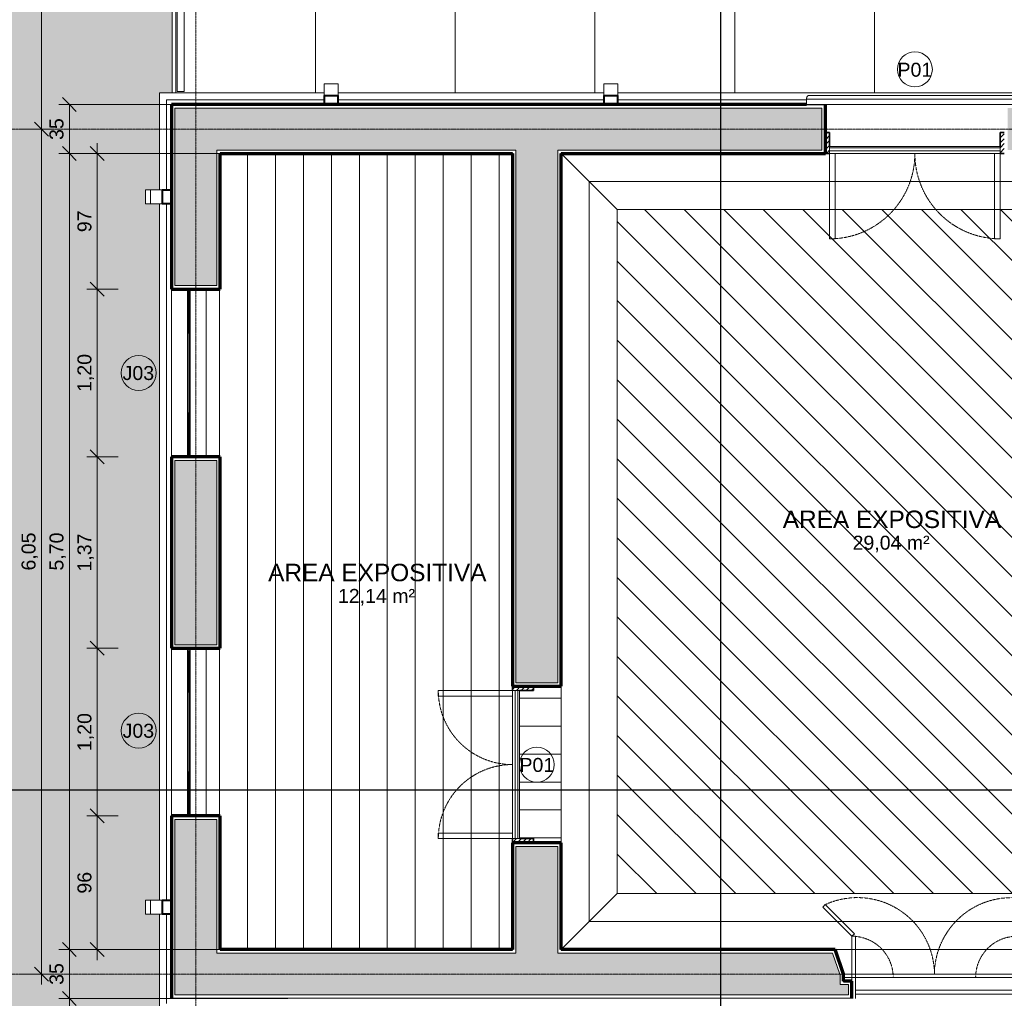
# Model space of a CAD drawing. Header units: millimetres. Extents: x -34717 to 7230, y -21919 to 4394.
# Tile 3 of 48: x -31157 to -24111, y -18347 to -11346. Entities that reach past the tile are written whole.
import ezdxf

# ---------------------------------------------------------------- set-up
doc = ezdxf.new("R2010")
doc.units = ezdxf.units.MM
doc.linetypes.add('_Tracejado pequeno', pattern=[2.25, 1.5, -0.75])
doc.linetypes.add('_Traço - ponto', pattern=[16, 12, -2, 0, -2])
for name, color, linetype, lineweight in [('A-ANNO-DIMS', 211, 'Continuous', 9), ('A-ANNO-DIMS-50', 211, 'Continuous', 9), ('A-AREA-IDEN', 2, 'Continuous', 9), ('A-DOOR', 31, 'Continuous', 18), ('A-DOOR-HDLN', 31, '_Tracejado pequeno', 18), ('A-DOOR-IDEN', 31, 'Continuous', 9), ('A-FLOR', 192, 'Continuous', 18), ('A-FLOR-HRAL', 11, 'Continuous', 18), ('A-FLOR-PATT', 8, 'Continuous', 18), ('A-GENM', 13, 'Continuous', 18), ('A-GLAZ', 151, 'Continuous', 18), ('A-GLAZ-HDLN', 1, '_Tracejado pequeno', 18), ('A-GLAZ-IDEN', 152, 'Continuous', 9), ('A-WALL', 113, 'Continuous', 18), ('A-WALL-PATT', 111, 'Continuous', 70), ('G-ANNO-SYMB', 111, 'Continuous', 9), ('S-GRID', 1, 'Continuous', 9)]:
    doc.layers.add(name, color=color, linetype=linetype, lineweight=lineweight)
doc.styles.add('Arial_2', font='arial.ttf', dxfattribs={"height": 125})
doc.styles.add('Arial_4', font='arial.ttf', dxfattribs={"height": 100})
doc.dimstyles.new('Diagonal_-_2_0mm_Arial', dxfattribs={"dimscale": 304.8, "dimtxt": 102.02594, "dimasz": 0.328084, "dimexe": 0.246063, "dimexo": 0.0625, "dimgap": 0.024606, "dimtad": 1, "dimlfac": 0.001, "dimrnd": 0.01, "dimzin": 0, "dimdsep": 46, "dimtxsty": 'Arial_4', "dimblk1": 'OBLIQUE', "dimblk2": 'OBLIQUE', "dimsah": 1, "dimcen": 0.09, "dimdle": 0.246063, "dimadec": 0, "dimazin": 0, "dimtfac": 1, "dimtdec": 4, "dimtix": 1, "dimtmove": 0, "dimatfit": 3, "dimfxl": 0.492126, "dimfxlon": 1, "dimtvp": 1, "dimtolj": 1, "dimtzin": 0, "dimarcsym": 2})
doc.dimstyles.new('Diagonal_-_2_0mm_Arial_1', dxfattribs={"dimscale": 304.8, "dimtxt": 102.02594, "dimasz": 0.328084, "dimexe": 0.246063, "dimexo": 0.0625, "dimgap": 0.024606, "dimtad": 1, "dimdec": 0, "dimlfac": 0.1, "dimdsep": 46, "dimtxsty": 'Arial_4', "dimblk1": 'OBLIQUE', "dimblk2": 'OBLIQUE', "dimsah": 1, "dimcen": 0.09, "dimdle": 0.246063, "dimadec": 0, "dimazin": 0, "dimtfac": 1, "dimtdec": 4, "dimtix": 1, "dimtmove": 0, "dimatfit": 3, "dimfxl": 0.492126, "dimfxlon": 1, "dimtvp": 1, "dimtolj": 1, "dimtzin": 0, "dimarcsym": 2})

# ---------------------------------------------------------------- blocks, each defined once
blk = doc.blocks.new('porta dupla - P01 - 1_28 x 2_60 m-4336729-PLANTA TÉRREO - LAYOUT')
at = {"layer": 'A-DOOR'}
h = blk.add_hatch(dxfattribs=at)
h.set_pattern_fill('FP_6', color=256, style=0, pattern_type=2)
h.set_pattern_definition([(225, (-24751.087, -12128.492), (17.67767, -17.67767), [])])
h.paths.add_polyline_path([(-610, 175), (-640, 175), (-640, 25), (-610, 25), (-610, 172.5)], flags=0)
h.paths.add_polyline_path([(640, 175), (610, 175), (610, 25), (640, 25.3), (640, 172.5)], flags=0)
for p, q in [((-570, 785), (-610, 785)), ((-610, 785), (-610, 175)), ((-570, 175), (-570, 785)), ((570, 175), (570, 785)), ((570, 785), (610, 785)), ((610, 785), (610, 175)), ((-610, 175), (-570, 175)), ((-610, 175), (610, 175)), ((-610, 175), (-610, 155)), ((-610, 155), (610, 155)), ((-610, 155), (-610, 135)), ((610, 175), (570, 175)), ((610, 175), (610, 155)), ((610, 135), (610, 155)), ((-610, 135), (-610, 125)), ((-610, 135), (610, 135)), ((610, 125), (-610, 125)), ((610, 135), (610, 125))]:
    blk.add_line(p, q, dxfattribs=at)
at = {"layer": 'A-DOOR', "lineweight": 35}
for p, q in [((-640, 175), (-610, 175)), ((610, 175), (640, 175)), ((-610, 125), (-610, 25)), ((610, 25), (610, 125)), ((-610, 25), (-640, 25)), ((640, 25), (610, 25))]:
    blk.add_line(p, q, dxfattribs=at)
at = {"layer": 'A-DOOR-HDLN'}
for centre, start, end in [((-610, 175), 360, 90), ((610, 175), 90, 180)]:
    blk.add_arc(centre, 610, start, end, dxfattribs=at)
blk = doc.blocks.new('porta dupla - P01 - 1_12 x 2_60 m-4336732-PLANTA TÉRREO - LAYOUT')
at = {"layer": 'A-DOOR'}
h = blk.add_hatch(dxfattribs=at)
h.set_pattern_fill('FP_11', color=256, style=0, pattern_type=2)
h.set_pattern_definition([(315, (16675.02, -27456.115), (17.67767, 17.67767), [])])
h.paths.add_polyline_path([(-560, 175), (-560, 25), (-530, 25), (-530, 175)], flags=0)
h.paths.add_polyline_path([(530, 155), (530, 25), (560, 25), (560, 175), (530, 175), (530, 172.5)], flags=0)
for p, q in [((-490, 705), (-530, 705)), ((-530, 705), (-530, 175)), ((-490, 175), (-490, 705)), ((490, 175), (490, 705)), ((490, 705), (530, 705)), ((530, 705), (530, 175)), ((-530, 175), (-490, 175)), ((-530, 175), (530, 175)), ((-530, 175), (-530, 155)), ((-530, 155), (530, 155)), ((-530, 155), (-530, 135)), ((530, 175), (490, 175)), ((530, 175), (530, 155)), ((530, 135), (530, 155)), ((-530, 135), (-530, 125)), ((-530, 135), (530, 135)), ((530, 125), (-530, 125)), ((530, 135), (530, 125))]:
    blk.add_line(p, q, dxfattribs=at)
at = {"layer": 'A-DOOR', "lineweight": 35}
for p, q in [((-560, 175), (-530, 175)), ((530, 175), (560, 175)), ((-530, 125), (-530, 25)), ((530, 25), (530, 125)), ((-530, 25), (-560, 25)), ((560, 25), (530, 25))]:
    blk.add_line(p, q, dxfattribs=at)
at = {"layer": 'A-DOOR-HDLN'}
for centre, start, end in [((-530, 175), 360, 90), ((530, 175), 90, 180)]:
    blk.add_arc(centre, 530, start, end, dxfattribs=at)
blk = doc.blocks.new('Window_CV - Window_CV - 1 divisão-4329172-PLANTA TÉRREO - LAYOUT')
at = {"layer": 'A-GLAZ'}
for p, q in [((-565, 145), (-565, 175)), ((-565, 145), (-565, 115)), ((565, 145), (-565, 145)), ((565, 175), (565, 145)), ((565, 115), (565, 145)), ((-565, 25), (-565, 115)), ((565, 115), (-565, 115)), ((565, 115), (565, 25)), ((-650, 25), (-590, 25)), ((-590, 25), (-590, 50)), ((-590, 50), (-590, 25)), ((-590, -269.6), (-590, 25)), ((-590, 25), (-565, 25)), ((-590, 25), (-565, 25)), ((-565, 25), (-565, -269.6)), ((565, 25), (-565, 25)), ((565, 25), (565, -270.4)), ((590, 25), (565, 25)), ((565, 25), (590, 25)), ((590, 50), (590, 25)), ((590, 25), (590, 50)), ((590, -270.4), (590, 25)), ((590, 25), (650, 25)), ((-798.6, -478.2), (-590, -269.6)), ((-590, -269.6), (-572.3, -287.3)), ((-565, -269.6), (-590, -269.6)), ((565, -270.4), (590, -270.4)), ((590, -270.4), (572.3, -288.1)), ((798.6, -479), (590, -270.4)), ((-572.3, -287.3), (-780.9, -495.9)), ((572.3, -288.1), (780.9, -496.7)), ((-780.9, -495.9), (-798.6, -478.2)), ((780.9, -496.7), (798.6, -479))]:
    blk.add_line(p, q, dxfattribs=at)
at = {"layer": 'A-GLAZ-HDLN'}
for centre, radius, start, end in [((-590, 25), 295, 274.86141, 360), ((590, 25), 295, 180, 265.13859), ((-550.7, 4.5), 550.8, 245.29544, 359.53459), ((551.4, 4.8), 551.5, 180.49633, 294.58987)]:
    blk.add_arc(centre, radius, start, end, dxfattribs=at)
blk = doc.blocks.new('Janelas_J2 e J4 - J03 - 1_2 x 1_45-4330368-PLANTA TÉRREO - LAYOUT')
at = {"layer": 'A-GLAZ', "lineweight": 25}
for p, q in [((-580, 10), (-600, 10)), ((-580, -10), (-580, 10)), ((-285, 4), (-580, 4)), ((-580, 4), (-580, -4)), ((-285, 10), (-305, 10)), ((-305, 10), (-305, -10)), ((-285, 4), (-285, 10)), ((10, 10), (-10, 10)), ((-10, 10), (-10, 4)), ((10, 4), (10, 10)), ((305, 10), (285, 10)), ((285, 10), (285, 4)), ((580, 4), (285, 4)), ((305, -10), (305, 10)), ((600, 10), (580, 10)), ((580, 10), (580, -10)), ((580, -4), (580, 4)), ((-600, -10), (-580, -10)), ((-580, -4), (-285, -4)), ((-305, -10), (-285, -10)), ((-285, -10), (-285, -4)), ((-10, -4), (-10, -10)), ((-10, -10), (10, -10)), ((10, -10), (10, -4)), ((285, -4), (580, -4)), ((285, -4), (285, -10)), ((285, -10), (305, -10)), ((580, -10), (600, -10))]:
    blk.add_line(p, q, dxfattribs=at)
at = {"layer": 'A-GLAZ'}
for p, q in [((-580, 10), (-305, 10)), ((-285, 10), (-10, 10)), ((-285, 4), (285, 4)), ((-285, -4), (-285, 4)), ((10, 10), (285, 10)), ((285, 4), (285, -4)), ((305, 10), (580, 10)), ((-305, -10), (-580, -10)), ((285, -4), (-285, -4)), ((-10, -10), (-285, -10)), ((285, -10), (10, -10)), ((580, -10), (305, -10))]:
    blk.add_line(p, q, dxfattribs=at)
blk = doc.blocks.new('Railing - Railing-3946303-PLANTA TÉRREO - LAYOUT')
at = {"layer": 'A-FLOR-HRAL'}
for p, q in [((-30030.8, -6218.5), (-30030.8, -11858.5)), ((-30030.8, -6218.5), (-29980.8, -6218.5)), ((-29980.8, -11858.5), (-29980.8, -6218.5)), ((-29980.8, -11858.5), (-30030.8, -11858.5))]:
    blk.add_line(p, q, dxfattribs=at)
blk = doc.blocks.new('ornamento esquadrias - ornamento esquadrias-4133635-PLANTA TÉRREO - LAYOUT')
at = {"layer": 'A-GENM'}
for p, q in [((3348.9, -6098.2), (3348.9, -4528.8)), ((3348.9, -4528.8), (3388.9, -4528.8)), ((3388.9, -4528.8), (3388.9, -6098.2)), ((3413.9, -6081.1), (3413.9, -4545.8)), ((3348.9, -6098.2), (3388.9, -6098.2))]:
    blk.add_line(p, q, dxfattribs=at)
for points, knots in [([(3388.9, -4528.8), (3391.1, -4528.8), (3394.4, -4529), (3398.5, -4529.7), (3401.4, -4530.4), (3404, -4531.3), (3406.4, -4532.4), (3408.1, -4533.5), (3409.3, -4534.5), (3410.6, -4535.8), (3411.6, -4537.2), (3412.4, -4538.6), (3412.8, -4539.5), (3413.3, -4540.8), (3413.6, -4542.4), (3413.9, -4544.5), (3413.9, -4546.2), (3413.8, -4547.4)], [0, 0, 0, 0, 0.142857, 0.214286, 0.285714, 0.357143, 0.428571, 0.5, 0.535714, 0.571429, 0.678571, 0.705357, 0.732143, 0.785714, 0.839286, 0.892857, 1, 1, 1, 1]), ([(3413.8, -6079.6), (3414, -6081.1), (3413.9, -6083.4), (3413.3, -6086.2), (3412.7, -6087.9), (3412, -6089.1), (3411.3, -6090.3), (3410.4, -6091.5), (3409.3, -6092.5), (3408.1, -6093.5), (3406.6, -6094.5), (3404.7, -6095.4), (3402.1, -6096.4), (3399.3, -6097.2), (3396.2, -6097.7), (3393, -6098.1), (3390.6, -6098.2), (3388.9, -6098.2)], [0, 0, 0, 0, 0.142857, 0.214286, 0.285714, 0.321429, 0.357143, 0.428571, 0.464286, 0.5, 0.571429, 0.625, 0.678571, 0.785714, 0.839286, 0.892857, 1, 1, 1, 1])]:
    blk.add_open_spline(points, degree=3, knots=knots, dxfattribs=at)
blk = doc.blocks.new('Generic Models 1 - Generic Models 24-4258923-PLANTA TÉRREO - LAYOUT')
at = {"layer": 'A-GENM'}
for p, q in [((-28977.3, -11888.5), (-28977.3, -11803.5)), ((-28877.3, -11803.5), (-28977.3, -11803.5)), ((-28877.3, -11803.5), (-28877.3, -11888.5)), ((-26977.3, -11888.5), (-26977.3, -11803.5)), ((-26877.3, -11803.5), (-26977.3, -11803.5)), ((-26877.3, -11803.5), (-26877.3, -11888.5)), ((-30256.1, -12663.4), (-30256.1, -12563.4)), ((-30256.1, -12563.4), (-30221.1, -12563.4)), ((-30221.1, -12563.4), (-30136.1, -12563.4)), ((-30221.1, -12563.4), (-30221.1, -12663.4)), ((-30221.1, -12663.4), (-30256.1, -12663.4)), ((-30136.1, -12663.4), (-30221.1, -12663.4)), ((-30256.1, -17745.6), (-30256.1, -17645.6)), ((-30256.1, -17645.6), (-30221.1, -17645.6)), ((-30221.1, -17645.6), (-30136.1, -17645.6)), ((-30221.1, -17645.6), (-30221.1, -17745.6)), ((-30221.1, -17745.6), (-30256.1, -17745.6)), ((-30136.1, -17745.6), (-30221.1, -17745.6))]:
    blk.add_line(p, q, dxfattribs=at)
at = {"layer": 'A-GENM', "lineweight": 35}
for p, q in [((-28877.3, -11888.5), (-28977.3, -11888.5)), ((-28977.3, -11888.5), (-28977.3, -11953.5)), ((-28975.3, -11951.5), (-28975.3, -11890.5)), ((-28975.3, -11890.5), (-28879.3, -11890.5)), ((-28879.3, -11890.5), (-28879.3, -11951.5)), ((-28877.3, -11953.5), (-28877.3, -11888.5)), ((-26877.3, -11888.5), (-26977.3, -11888.5)), ((-26977.3, -11888.5), (-26977.3, -11953.5)), ((-26975.3, -11951.5), (-26975.3, -11890.5)), ((-26975.3, -11890.5), (-26879.3, -11890.5)), ((-26879.3, -11890.5), (-26879.3, -11951.5)), ((-26877.3, -11953.5), (-26877.3, -11888.5)), ((-28977.3, -11953.5), (-28877.3, -11953.5)), ((-28879.3, -11951.5), (-28975.3, -11951.5)), ((-26977.3, -11953.5), (-26877.3, -11953.5)), ((-26879.3, -11951.5), (-26975.3, -11951.5)), ((-30071.1, -12563.4), (-30136.1, -12563.4)), ((-30136.1, -12563.4), (-30136.1, -12663.4)), ((-30134.1, -12565.4), (-30073.1, -12565.4)), ((-30134.1, -12661.4), (-30134.1, -12565.4)), ((-30073.1, -12565.4), (-30073.1, -12661.4)), ((-30071.1, -12663.4), (-30071.1, -12563.4)), ((-30136.1, -12663.4), (-30071.1, -12663.4)), ((-30073.1, -12661.4), (-30134.1, -12661.4)), ((-30071.1, -17645.6), (-30136.1, -17645.6)), ((-30136.1, -17645.6), (-30136.1, -17745.6)), ((-30134.1, -17647.6), (-30073.1, -17647.6)), ((-30134.1, -17743.6), (-30134.1, -17647.6)), ((-30073.1, -17647.6), (-30073.1, -17743.6)), ((-30071.1, -17745.6), (-30071.1, -17645.6)), ((-30136.1, -17745.6), (-30071.1, -17745.6)), ((-30073.1, -17743.6), (-30134.1, -17743.6))]:
    blk.add_line(p, q, dxfattribs=at)
blk = doc.blocks.new('Embasamento - Embasamento-4325691-PLANTA TÉRREO - LAYOUT')
at = {"layer": 'A-GENM'}
for p, q in [((-30156.1, -11868.5), (-28977.3, -11868.5)), ((-30156.1, -11868.5), (-30156.1, -12563.4)), ((-28877.3, -11868.5), (-26977.3, -11868.5)), ((-26877.3, -11868.5), (-22377.3, -11868.5)), ((-28977.3, -11918.5), (-30106.1, -11918.5)), ((-30106.1, -11918.5), (-30106.1, -12563.4)), ((-26977.3, -11918.5), (-28877.3, -11918.5)), ((-25525.8, -11918.5), (-26877.3, -11918.5)), ((-30156.1, -12663.4), (-30156.1, -17645.6)), ((-30106.1, -12663.4), (-30106.1, -17645.6)), ((-30156.1, -17745.6), (-30156.1, -18433.5)), ((-30106.1, -17745.6), (-30106.1, -18383.5))]:
    blk.add_line(p, q, dxfattribs=at)
blk = doc.blocks.new('DIMBLOCK1-PLANTA TÉRREO - LAYOUT')
at = {"layer": 'A-ANNO-DIMS-50', "lineweight": 18}
for p, q in [((-31001.3, -12128.5), (-31051.3, -12078.5)), ((-31001.3, -12128.5), (-30951.3, -12178.5)), ((-31001.3, -18173.5), (-31051.3, -18123.5)), ((-31001.3, -18173.5), (-30951.3, -18223.5))]:
    blk.add_line(p, q, dxfattribs=at)
at = {"layer": 'A-ANNO-DIMS-50'}
for p, q in [((-31151.3, -12128.5), (-30926.3, -12128.5)), ((-31001.3, -12128.5), (-31151.3, -12128.5)), ((-31001.3, -18248.5), (-31001.3, -12128.5)), ((-31151.3, -18173.5), (-30926.3, -18173.5)), ((-31001.3, -18173.5), (-31151.3, -18173.5))]:
    blk.add_line(p, q, dxfattribs=at)
at = {"layer": 'A-ANNO-DIMS-50', "color": 0, "insert": (-31143.4, -15286.7), "char_height": 100, "width": 325.653, "attachment_point": 1, "rotation": 90, "line_spacing_factor": 0.941778, "style": 'Arial_4'}
blk.add_mtext('6,05', dxfattribs=at)
blk = doc.blocks.new('_Oblique')
at = {"color": 0, "linetype": 'ByBlock', "lineweight": -2}
blk.add_line((-0.5, -0.5), (0.5, 0.5), dxfattribs=at)
blk = doc.blocks.new('DIMBLOCK2-PLANTA TÉRREO - LAYOUT')
at = {"layer": 'A-ANNO-DIMS-50'}
for p, q in [((-31151.3, -5908.5), (-30926.3, -5908.5)), ((-31001.3, -5908.5), (-31151.3, -5908.5)), ((-31001.3, -12128.5), (-31001.3, -5908.5)), ((-31151.3, -12128.5), (-30926.3, -12128.5)), ((-31001.3, -12128.5), (-31151.3, -12128.5))]:
    blk.add_line(p, q, dxfattribs=at)
at = {"layer": 'A-ANNO-DIMS-50', "lineweight": 18}
for p, q in [((-31001.3, -5908.5), (-31051.3, -5858.5)), ((-31001.3, -5908.5), (-30951.3, -5958.5)), ((-31001.3, -12128.5), (-31051.3, -12078.5)), ((-31001.3, -12128.5), (-30951.3, -12178.5))]:
    blk.add_line(p, q, dxfattribs=at)
at = {"layer": 'A-ANNO-DIMS-50', "color": 0, "insert": (-31143.4, -9154.2), "char_height": 100, "width": 325.653, "attachment_point": 1, "rotation": 90, "line_spacing_factor": 0.941778, "style": 'Arial_4'}
blk.add_mtext('6,22', dxfattribs=at)
blk = doc.blocks.new('DIMBLOCK6-PLANTA TÉRREO - LAYOUT')
at = {"layer": 'A-ANNO-DIMS-50', "lineweight": 18}
for p, q in [((-30801.3, -11953.5), (-30851.3, -11903.5)), ((-30801.3, -11953.5), (-30751.3, -12003.5)), ((-30801.3, -12303.5), (-30851.3, -12253.5)), ((-30801.3, -12303.5), (-30751.3, -12353.5))]:
    blk.add_line(p, q, dxfattribs=at)
at = {"layer": 'A-ANNO-DIMS-50'}
for p, q in [((-29529.7, -11953.5), (-30876.3, -11953.5)), ((-30801.3, -11953.5), (-30801.3, -12303.5)), ((-30801.3, -11953.5), (-29529.7, -11953.5)), ((-29529.7, -12303.5), (-30876.3, -12303.5)), ((-30801.3, -12303.5), (-29529.7, -12303.5))]:
    blk.add_line(p, q, dxfattribs=at)
at = {"layer": 'A-ANNO-DIMS-50', "color": 0, "insert": (-30943.4, -12206), "char_height": 100, "width": 186.088, "attachment_point": 1, "rotation": 90, "line_spacing_factor": 0.941778, "style": 'Arial_4'}
blk.add_mtext('35', dxfattribs=at)
blk = doc.blocks.new('DIMBLOCK7-PLANTA TÉRREO - LAYOUT')
at = {"layer": 'A-ANNO-DIMS-50', "lineweight": 18}
for p, q in [((-30801.3, -12303.5), (-30851.3, -12253.5)), ((-30801.3, -12303.5), (-30751.3, -12353.5)), ((-30801.3, -17998.5), (-30851.3, -17948.5)), ((-30801.3, -17998.5), (-30751.3, -18048.5))]:
    blk.add_line(p, q, dxfattribs=at)
at = {"layer": 'A-ANNO-DIMS-50'}
for p, q in [((-29529.7, -12303.5), (-30876.3, -12303.5)), ((-30801.3, -12303.5), (-30801.3, -17998.5)), ((-30801.3, -12303.5), (-29529.7, -12303.5)), ((-29238.7, -17998.5), (-30876.3, -17998.5)), ((-30801.3, -17998.5), (-29238.7, -17998.5))]:
    blk.add_line(p, q, dxfattribs=at)
at = {"layer": 'A-ANNO-DIMS-50', "color": 0, "insert": (-30943.4, -15286.7), "char_height": 100, "width": 325.653, "attachment_point": 1, "rotation": 90, "line_spacing_factor": 0.941778, "style": 'Arial_4'}
blk.add_mtext('5,70', dxfattribs=at)
blk = doc.blocks.new('DIMBLOCK8-PLANTA TÉRREO - LAYOUT')
at = {"layer": 'A-ANNO-DIMS-50', "lineweight": 18}
for p, q in [((-30801.3, -17998.5), (-30851.3, -17948.5)), ((-30801.3, -17998.5), (-30751.3, -18048.5)), ((-30801.3, -18348.5), (-30851.3, -18298.5)), ((-30801.3, -18348.5), (-30751.3, -18398.5))]:
    blk.add_line(p, q, dxfattribs=at)
at = {"layer": 'A-ANNO-DIMS-50'}
for p, q in [((-29238.7, -17998.5), (-30876.3, -17998.5)), ((-30801.3, -17998.5), (-30801.3, -18423.5)), ((-30801.3, -17998.5), (-29238.7, -17998.5)), ((-29238.7, -18348.5), (-30876.3, -18348.5)), ((-30801.3, -18348.5), (-29238.7, -18348.5))]:
    blk.add_line(p, q, dxfattribs=at)
at = {"layer": 'A-ANNO-DIMS-50', "color": 0, "insert": (-30943.4, -18251), "char_height": 100, "width": 186.088, "attachment_point": 1, "rotation": 90, "line_spacing_factor": 0.941778, "style": 'Arial_4'}
blk.add_mtext('35', dxfattribs=at)
blk = doc.blocks.new('TAG-Porta - Ref_ Porta-2416850-PLANTA TÉRREO - LAYOUT')
at = {"layer": 'A-DOOR-IDEN'}
blk.add_circle((0, 0), 2.5, dxfattribs=at)
blk = doc.blocks.new('TAG-Janela - Janela-240880-PLANTA TÉRREO - LAYOUT')
at = {"layer": 'A-GLAZ-IDEN'}
blk.add_circle((0, 0), 2.5, dxfattribs=at)
blk = doc.blocks.new('DIMBLOCK98-PLANTA TÉRREO - LAYOUT')
at = {"layer": 'A-ANNO-DIMS-50'}
for p, q in [((-30451.3, -17042.8), (-30676.3, -17042.8)), ((-30601.3, -18073.5), (-30601.3, -17042.8)), ((-30601.3, -17042.8), (-30451.3, -17042.8)), ((-30451.3, -17998.5), (-30676.3, -17998.5)), ((-30601.3, -17998.5), (-30451.3, -17998.5))]:
    blk.add_line(p, q, dxfattribs=at)
at = {"layer": 'A-ANNO-DIMS-50', "lineweight": 18}
for p, q in [((-30601.3, -17042.8), (-30651.3, -16992.8)), ((-30601.3, -17042.8), (-30551.3, -17092.8)), ((-30601.3, -17998.5), (-30651.3, -17948.5)), ((-30601.3, -17998.5), (-30551.3, -18048.5))]:
    blk.add_line(p, q, dxfattribs=at)
at = {"layer": 'A-ANNO-DIMS-50', "color": 0, "insert": (-30743.4, -17598.2), "char_height": 100, "width": 186.088, "attachment_point": 1, "rotation": 90, "line_spacing_factor": 0.941778, "style": 'Arial_4'}
blk.add_mtext('96', dxfattribs=at)
blk = doc.blocks.new('DIMBLOCK99-PLANTA TÉRREO - LAYOUT')
at = {"layer": 'A-ANNO-DIMS-50'}
for p, q in [((-30451.3, -15842.8), (-30676.3, -15842.8)), ((-30601.3, -17042.8), (-30601.3, -15842.8)), ((-30601.3, -15842.8), (-30451.3, -15842.8)), ((-30451.3, -17042.8), (-30676.3, -17042.8)), ((-30601.3, -17042.8), (-30451.3, -17042.8))]:
    blk.add_line(p, q, dxfattribs=at)
at = {"layer": 'A-ANNO-DIMS-50', "lineweight": 18}
for p, q in [((-30601.3, -15842.8), (-30651.3, -15792.8)), ((-30601.3, -15842.8), (-30551.3, -15892.8)), ((-30601.3, -17042.8), (-30651.3, -16992.8)), ((-30601.3, -17042.8), (-30551.3, -17092.8))]:
    blk.add_line(p, q, dxfattribs=at)
at = {"layer": 'A-ANNO-DIMS-50', "color": 0, "insert": (-30743.4, -16578.5), "char_height": 100, "width": 325.653, "attachment_point": 1, "rotation": 90, "line_spacing_factor": 0.941778, "style": 'Arial_4'}
blk.add_mtext('1,20', dxfattribs=at)
blk = doc.blocks.new('DIMBLOCK100-PLANTA TÉRREO - LAYOUT')
at = {"layer": 'A-ANNO-DIMS-50', "lineweight": 18}
for p, q in [((-30601.3, -14473.4), (-30651.3, -14423.4)), ((-30601.3, -14473.4), (-30551.3, -14523.4)), ((-30601.3, -15842.8), (-30651.3, -15792.8)), ((-30601.3, -15842.8), (-30551.3, -15892.8))]:
    blk.add_line(p, q, dxfattribs=at)
at = {"layer": 'A-ANNO-DIMS-50'}
for p, q in [((-30451.3, -14473.4), (-30676.3, -14473.4)), ((-30601.3, -15842.8), (-30601.3, -14473.4)), ((-30601.3, -14473.4), (-30451.3, -14473.4)), ((-30451.3, -15842.8), (-30676.3, -15842.8)), ((-30601.3, -15842.8), (-30451.3, -15842.8))]:
    blk.add_line(p, q, dxfattribs=at)
at = {"layer": 'A-ANNO-DIMS-50', "color": 0, "insert": (-30743.4, -15293.8), "char_height": 100, "width": 325.653, "attachment_point": 1, "rotation": 90, "line_spacing_factor": 0.941778, "style": 'Arial_4'}
blk.add_mtext('1,37', dxfattribs=at)
blk = doc.blocks.new('DIMBLOCK101-PLANTA TÉRREO - LAYOUT')
at = {"layer": 'A-ANNO-DIMS-50', "lineweight": 18}
for p, q in [((-30601.3, -13273.4), (-30651.3, -13223.4)), ((-30601.3, -13273.4), (-30551.3, -13323.4)), ((-30601.3, -14473.4), (-30651.3, -14423.4)), ((-30601.3, -14473.4), (-30551.3, -14523.4))]:
    blk.add_line(p, q, dxfattribs=at)
at = {"layer": 'A-ANNO-DIMS-50'}
for p, q in [((-30451.3, -13273.4), (-30676.3, -13273.4)), ((-30601.3, -14473.4), (-30601.3, -13273.4)), ((-30601.3, -13273.4), (-30451.3, -13273.4)), ((-30451.3, -14473.4), (-30676.3, -14473.4)), ((-30601.3, -14473.4), (-30451.3, -14473.4))]:
    blk.add_line(p, q, dxfattribs=at)
at = {"layer": 'A-ANNO-DIMS-50', "color": 0, "insert": (-30743.4, -14009.1), "char_height": 100, "width": 325.653, "attachment_point": 1, "rotation": 90, "line_spacing_factor": 0.941778, "style": 'Arial_4'}
blk.add_mtext('1,20', dxfattribs=at)
blk = doc.blocks.new('DIMBLOCK102-PLANTA TÉRREO - LAYOUT')
at = {"layer": 'A-ANNO-DIMS-50', "lineweight": 18}
for p, q in [((-30601.3, -12303.5), (-30651.3, -12253.5)), ((-30601.3, -12303.5), (-30551.3, -12353.5)), ((-30601.3, -13273.4), (-30651.3, -13223.4)), ((-30601.3, -13273.4), (-30551.3, -13323.4))]:
    blk.add_line(p, q, dxfattribs=at)
at = {"layer": 'A-ANNO-DIMS-50'}
for p, q in [((-30601.3, -13273.4), (-30601.3, -12228.5)), ((-30451.3, -12303.5), (-30676.3, -12303.5)), ((-30601.3, -12303.5), (-30451.3, -12303.5)), ((-30451.3, -13273.4), (-30676.3, -13273.4)), ((-30601.3, -13273.4), (-30451.3, -13273.4))]:
    blk.add_line(p, q, dxfattribs=at)
at = {"layer": 'A-ANNO-DIMS-50', "color": 0, "insert": (-30743.4, -12866), "char_height": 100, "width": 186.088, "attachment_point": 1, "rotation": 90, "line_spacing_factor": 0.941778, "style": 'Arial_4'}
blk.add_mtext('97', dxfattribs=at)

msp = doc.modelspace()

# ---------------------------------------------------------------- hatches: boundary and pattern name
at = {"layer": 'A-FLOR-PATT'}
h = msp.add_hatch(dxfattribs=at)
h.set_pattern_fill('FP_63', color=256, style=0, pattern_type=2)
h.set_pattern_definition([(0, (-25041.1, -8868.5), (0, 1000), []), (90, (-25041.1, -8868.5), (-1000, 6e-14), [])])
h.paths.add_polyline_path([(-22041.115, -11868.492), (-22041.115, -6178.492), (-22066.115, -6178.492), (-22066.115, -518.492), (-24565.802, -518.492), (-24565.802, -603.492), (-22110.904, -603.492), (-22110.904, -653.492), (-24565.802, -653.492), (-24565.802, -2148.292), (-24368.202, -2148.292), (-24368.202, -2648.292), (-24565.802, -2648.292), (-24565.802, -4435.992), (-24368.202, -4435.992), (-24368.202, -4935.992), (-24565.802, -4935.992), (-24565.802, -6093.492), (-30065.802, -6093.492), (-30065.802, -11868.492), (-28977.327, -11868.492), (-28977.327, -11803.492), (-28877.327, -11803.492), (-28877.327, -11868.492), (-26977.327, -11868.492), (-26977.327, -11803.492), (-26877.327, -11803.492), (-26877.327, -11868.492), (-22377.327, -11868.492), (-22377.327, -11803.492), (-22277.327, -11803.492), (-22277.327, -11868.492), (-22075.558, -11868.492)], flags=0)
h.paths.add_polyline_path([(-30001.92, -11858.492), (-30030.802, -11858.492), (-30030.802, -6218.492), (-29980.802, -6218.492), (-29981.376, -11858.492), (-29999.332, -11858.492)], flags=0)
h.paths.add_polyline_path([(-24865.802, -8468.492), (-25065.802, -8468.492), (-25065.802, -8318.492), (-24865.802, -8318.492)], flags=0)
h.paths.add_polyline_path([(-29965.221, -8468.492), (-29965.221, -8318.492), (-29765.221, -8318.492), (-29765.221, -8468.492), (-29841.614, -8468.492)], flags=0)
h.paths.add_polyline_path([(-25065.802, -6368.492), (-25065.802, -6218.492), (-24865.802, -6218.492), (-24865.802, -6368.492)], flags=0)
h.paths.add_polyline_path([(-29965.221, -6368.492), (-29965.221, -6218.492), (-29765.221, -6218.492), (-29765.221, -6368.492), (-29841.614, -6368.492)], flags=0)
msp.add_hatch(color=256, dxfattribs=at).paths.add_polyline_path([(-31775.802, -20085.566), (-30510.78, -20085.566), (-30510.78, -18433.492), (-30156.115, -18433.492), (-30156.115, -17745.634), (-30256.115, -17745.634), (-30256.115, -17645.634), (-30156.115, -17645.634), (-30156.115, -12663.429), (-30256.115, -12663.429), (-30256.115, -12563.429), (-30156.115, -12563.429), (-30156.115, -11868.492), (-30065.802, -11868.492), (-30065.802, -9498.492), (-31775.802, -9498.492), (-31775.802, -19289.825)], flags=0)
h = msp.add_hatch(dxfattribs=at)
h.set_pattern_fill('FP_69', color=256, style=0, pattern_type=2)
h.set_pattern_definition([(270, (-28726.12, -15151), (200, 1e-14), [])])
h.paths.add_polyline_path([(-29721.115, -17998.492), (-27631.115, -17998.492), (-27631.115, -12303.492), (-29721.115, -12303.492), (-29721.115, -13273.366), (-29821.115, -13273.366), (-29821.115, -14473.366), (-29721.115, -14473.366), (-29721.115, -15842.777), (-29821.115, -15842.777), (-29821.115, -17042.777), (-29721.115, -17042.777), (-29721.115, -17867.661)], flags=0)
h = msp.add_hatch(dxfattribs=at)
h.set_pattern_fill('FP_58', color=256, style=0, pattern_type=2)
h.set_pattern_definition([(90, (-40881.11, 13343.72), (-200, 1e-14), [])])
h.paths.add_polyline_path([(-27281.115, -17998.492), (-26881.115, -17598.492), (-26881.115, -12703.492), (-27281.115, -12303.492), (-27281.115, -17867.661)], flags=0)
h = msp.add_hatch(dxfattribs=at)
h.set_pattern_fill('FP_46', color=256, style=0, pattern_type=2)
h.set_pattern_definition([(0, (0, -103.5), (0, 200), [])])
h.paths.add_polyline_path([(-23924.247, -12703.492), (-22581.115, -12703.492), (-22181.115, -12303.492), (-27281.115, -12303.492), (-26881.115, -12703.492)], flags=0)
h = msp.add_hatch(dxfattribs=at)
h.set_pattern_fill('FP_47', color=256, style=0, pattern_type=2)
h.set_pattern_definition([(135, (-10480.01, -22402.98), (-141.4214, -141.4214), [])])
h.paths.add_polyline_path([(-23924.247, -17598.492), (-22581.115, -17598.492), (-22581.115, -12703.492), (-26881.115, -12703.492), (-26881.115, -17598.492), (-25239.217, -17598.492)], flags=0)
h = msp.add_hatch(dxfattribs=at)
h.set_pattern_fill('FP_45', color=256, style=0, pattern_type=2)
h.set_pattern_definition([(0, (0, 0), (0, 200), [])])
h.paths.add_polyline_path([(-27481.115, -17235.021), (-27281.115, -17235.021), (-27281.115, -16115.021), (-27481.115, -16115.384), (-27481.115, -16145.021), (-27581.115, -16145.021), (-27581.115, -17205.021), (-27481.115, -17205.021), (-27481.115, -17234.659)], flags=0)
h = msp.add_hatch(dxfattribs=at)
h.set_pattern_fill('FP_55', color=256, style=0, pattern_type=2)
h.set_pattern_definition([(0, (0, 201.5), (0, 200), [])])
h.paths.add_polyline_path([(-23961.115, -17998.492), (-22181.115, -17998.492), (-22581.115, -17598.492), (-26881.115, -17598.492), (-27281.115, -17998.492), (-24581.732, -17998.492)], flags=0)
at = {"layer": 'A-WALL-PATT'}
h = msp.add_hatch(color=256, dxfattribs=at)
h.paths.add_polyline_path([(-18996.115, -12278.492), (-18996.115, -11978.492), (-19250.495, -11978.492), (-19250.495, -12053.492), (-19190.495, -12053.492), (-19190.495, -12128.492), (-19189.008, -12128.492), (-19136.508, -12278.492)], flags=0)
h.paths.add_polyline_path([(-20636.82, -12278.492), (-20594.482, -12278.492), (-20541.982, -12128.492), (-20540.495, -12128.492), (-20540.495, -12053.492), (-20480.495, -12053.492), (-20480.495, -11978.492), (-24086.087, -11978.492), (-24086.087, -12278.492), (-20720.495, -12278.492)], flags=0)
h.paths.add_polyline_path([(-25896.703, -12278.492), (-25416.087, -12278.492), (-25416.087, -11978.492), (-30046.115, -11978.492), (-30046.115, -12278.492), (-26554.188, -12278.492)], flags=0)
for points in [[(-29993.148, -13248.366), (-29746.115, -13248.366), (-29746.115, -12278.492), (-30046.115, -12278.492), (-30046.115, -13248.366)], [(-30046.115, -15817.777), (-29746.115, -15817.777), (-29746.115, -14498.366), (-30046.115, -14498.366), (-30046.115, -15621.3)], [(-30043.556, -18023.492), (-29746.115, -18023.492), (-29746.115, -17067.777), (-30046.115, -17067.777), (-30046.115, -18023.492)]]:
    msp.add_hatch(color=256, dxfattribs=at).paths.add_polyline_path(points, flags=0)
h = msp.add_hatch(color=256, dxfattribs=at)
h.paths.add_polyline_path([(-27573.828, -18023.492), (-27306.115, -18023.492), (-27306.115, -17260.021), (-27606.115, -17260.021), (-27606.115, -18023.492), (-27576.444, -18023.492)], flags=0)
h.paths.add_polyline_path([(-27456.115, -16090.021), (-27306.115, -16090.021), (-27306.115, -12278.492), (-27606.115, -12278.492), (-27606.115, -16090.021)], flags=0)
h = msp.add_hatch(color=256, dxfattribs=at)
h.paths.add_polyline_path([(1553.308, -18323.492), (3023.885, -18323.492), (3023.885, -18023.492), (1363.885, -18023.492), (1363.885, -18323.492), (1388.937, -18323.492)], flags=0)
h.paths.add_polyline_path([(73.966, -18323.492), (133.885, -18323.492), (133.885, -18023.492), (-2066.115, -18023.492), (-2066.115, -18323.492), (-254.777, -18323.492)], flags=0)
h.paths.add_polyline_path([(-3425.975, -18323.492), (-3296.115, -18323.492), (-3296.115, -18023.492), (-4727.128, -18023.492), (-4779.628, -18173.492), (-4781.115, -18173.492), (-4781.115, -18248.492), (-4841.115, -18248.492), (-4841.115, -18323.492), (-3542.203, -18323.492)], flags=0)
h.paths.add_polyline_path([(-6071.115, -18323.492), (-6071.115, -18248.492), (-6131.115, -18248.492), (-6131.115, -18173.492), (-6132.602, -18173.492), (-6185.102, -18023.492), (-7886.115, -18023.492), (-7886.115, -18323.492), (-6172.144, -18323.492)], flags=0)
h.paths.add_polyline_path([(-9111.115, -18323.492), (-9111.115, -18023.492), (-11471.299, -18023.492), (-11523.799, -18173.492), (-11525.286, -18173.492), (-11525.286, -18248.492), (-11585.286, -18248.492), (-11585.286, -18323.492), (-9130.828, -18323.492)], flags=0)
h.paths.add_polyline_path([(-13075.74, -18323.492), (-12815.286, -18323.492), (-12815.286, -18248.492), (-12875.286, -18248.492), (-12875.286, -18173.492), (-12876.773, -18173.492), (-12929.273, -18023.492), (-15192.128, -18023.492), (-15244.628, -18173.492), (-15246.115, -18173.492), (-15246.115, -18248.492), (-15306.115, -18248.492), (-15306.115, -18323.492), (-13404.482, -18323.492)], flags=0)
h.paths.add_polyline_path([(-18041.115, -18323.492), (-16536.115, -18323.492), (-16536.115, -18248.492), (-16596.115, -18248.492), (-16596.115, -18173.492), (-16597.602, -18173.492), (-16650.102, -18023.492), (-19157.128, -18023.492), (-19209.628, -18173.492), (-19211.115, -18173.492), (-19211.115, -18248.492), (-19271.115, -18248.492), (-19271.115, -18323.492), (-18664.364, -18323.492)], flags=0)
h.paths.add_polyline_path([(-21831.115, -18323.492), (-20501.115, -18323.492), (-20501.115, -18248.492), (-20561.115, -18248.492), (-20561.115, -18173.492), (-20562.602, -18173.492), (-20615.102, -18023.492), (-23882.128, -18023.492), (-23934.628, -18173.492), (-23936.115, -18173.492), (-23936.115, -18248.492), (-23996.115, -18248.492), (-23996.115, -18323.492), (-21951.791, -18323.492)], flags=0)
h.paths.add_polyline_path([(-26225.445, -18323.492), (-25226.115, -18323.492), (-25226.115, -18248.492), (-25286.115, -18248.492), (-25286.115, -18173.492), (-25287.602, -18173.492), (-25340.102, -18023.492), (-30046.115, -18023.492), (-30046.115, -18323.492), (-26554.188, -18323.492)], flags=0)

# ---------------------------------------------------------------- linework, layer by layer
at = {"layer": 'A-FLOR'}
for p, q in [((-30065.802, -6093.492), (-30065.802, -11868.492)), ((-27281.115, -12303.492), (-26881.115, -12703.492)), ((-26881.115, -17598.492), (-26881.115, -12703.492)), ((-26881.115, -12703.492), (-22581.115, -12703.492)), ((-27281.115, -16115.021), (-27281.115, -17235.021)), ((-26881.115, -17598.492), (-27281.115, -17998.492)), ((-22581.115, -17598.492), (-26881.115, -17598.492))]:
    msp.add_line(p, q, dxfattribs=at)
at = {"layer": 'A-WALL', "lineweight": 70}
for p, q in [((-25525.78, -11953.492), (-30071.115, -11953.492)), ((-30071.115, -11953.492), (-30071.115, -13273.366)), ((-25391.087, -12303.492), (-25391.087, -11953.492)), ((-29721.115, -12303.492), (-27631.115, -12303.492)), ((-29721.115, -13273.366), (-29721.115, -12303.492)), ((-27631.115, -12303.492), (-27631.115, -16115.021)), ((-27281.115, -12303.492), (-25391.087, -12303.492)), ((-27281.115, -16115.021), (-27281.115, -12303.492)), ((-30071.115, -13273.366), (-29721.115, -13273.366)), ((-30071.115, -14473.366), (-30071.115, -15842.777)), ((-29721.115, -14473.366), (-30071.115, -14473.366)), ((-29721.115, -15842.777), (-29721.115, -14473.366)), ((-30071.115, -15842.777), (-29721.115, -15842.777)), ((-27631.115, -16115.021), (-27281.115, -16115.021)), ((-30071.115, -17042.777), (-30071.115, -18348.492)), ((-29721.115, -17042.777), (-30071.115, -17042.777)), ((-29721.115, -17998.492), (-29721.115, -17042.777)), ((-27631.115, -17235.021), (-27631.115, -17998.492)), ((-27281.115, -17235.021), (-27631.115, -17235.021)), ((-27281.115, -17998.492), (-27281.115, -17235.021)), ((-27631.115, -17998.492), (-29721.115, -17998.492)), ((-25322.365, -17998.492), (-27281.115, -17998.492)), ((-25261.115, -18173.492), (-25322.365, -17998.492)), ((-25261.115, -18223.492), (-25261.115, -18173.492)), ((-25201.115, -18223.492), (-25261.115, -18223.492)), ((-25201.115, -18348.492), (-25201.115, -18223.492))]:
    msp.add_line(p, q, dxfattribs=at)
at = {"layer": 'A-WALL'}
for p, q in [((-25393.587, -11955.992), (-30068.615, -11955.992)), ((-30068.615, -13270.866), (-30068.615, -11955.992)), ((-25393.587, -12300.992), (-25393.587, -11955.992)), ((-25416.087, -11978.492), (-30046.115, -11978.492)), ((-30046.115, -13248.366), (-30046.115, -11978.492)), ((-25416.087, -12278.492), (-25416.087, -11978.492)), ((-29746.115, -12278.492), (-27606.115, -12278.492)), ((-29746.115, -13248.366), (-29746.115, -12278.492)), ((-29723.615, -12300.992), (-27628.615, -12300.992)), ((-29723.615, -13270.866), (-29723.615, -12300.992)), ((-27628.615, -12300.992), (-27628.615, -16112.521)), ((-27606.115, -12278.492), (-27606.115, -16090.021)), ((-27306.115, -12278.492), (-25416.087, -12278.492)), ((-27306.115, -16090.021), (-27306.115, -12278.492)), ((-27283.615, -12300.992), (-25393.587, -12300.992)), ((-27283.615, -16112.521), (-27283.615, -12300.992)), ((-30071.115, -14473.366), (-30071.115, -13273.366)), ((-30068.615, -13270.866), (-29723.615, -13270.866)), ((-30046.115, -13248.366), (-29746.115, -13248.366)), ((-29821.115, -13273.366), (-29821.115, -14473.366)), ((-30068.615, -15840.277), (-30068.615, -14475.866)), ((-29723.615, -14475.866), (-30068.615, -14475.866)), ((-30046.115, -15817.777), (-30046.115, -14498.366)), ((-29746.115, -14498.366), (-30046.115, -14498.366)), ((-29746.115, -15817.777), (-29746.115, -14498.366)), ((-29723.615, -15840.277), (-29723.615, -14475.866)), ((-30071.115, -17042.777), (-30071.115, -15842.777)), ((-30068.615, -15840.277), (-29723.615, -15840.277)), ((-30046.115, -15817.777), (-29746.115, -15817.777)), ((-29821.115, -15842.777), (-29821.115, -17042.777)), ((-27628.615, -16112.521), (-27283.615, -16112.521)), ((-27606.115, -16090.021), (-27306.115, -16090.021)), ((-30068.615, -18345.992), (-30068.615, -17045.277)), ((-29723.615, -17045.277), (-30068.615, -17045.277)), ((-29723.615, -18000.992), (-29723.615, -17045.277)), ((-30046.115, -18323.492), (-30046.115, -17067.777)), ((-29746.115, -17067.777), (-30046.115, -17067.777)), ((-29746.115, -18023.492), (-29746.115, -17067.777)), ((-27628.615, -17237.521), (-27628.615, -18000.992)), ((-27283.615, -17237.521), (-27628.615, -17237.521)), ((-27606.115, -17260.021), (-27606.115, -18023.492)), ((-27306.115, -17260.021), (-27606.115, -17260.021)), ((-27306.115, -18023.492), (-27306.115, -17260.021)), ((-27283.615, -18000.992), (-27283.615, -17237.521)), ((-27606.115, -18023.492), (-29746.115, -18023.492)), ((-27628.615, -18000.992), (-29723.615, -18000.992)), ((-25340.102, -18023.492), (-27306.115, -18023.492)), ((-25324.139, -18000.992), (-27283.615, -18000.992)), ((-25287.602, -18173.492), (-25340.102, -18023.492)), ((-25263.764, -18173.492), (-25324.139, -18000.992)), ((-25322.365, -17998.492), (-23899.865, -17998.492)), ((-25287.602, -18173.492), (-25286.115, -18173.492)), ((-25286.115, -18248.492), (-25286.115, -18173.492)), ((-25263.615, -18225.992), (-25263.615, -18173.492)), ((-23961.115, -18173.492), (-25261.115, -18173.492)), ((-25203.615, -18225.992), (-25263.615, -18225.992)), ((-25203.615, -18345.992), (-25203.615, -18225.992)), ((-25226.115, -18248.492), (-25286.115, -18248.492)), ((-25226.115, -18323.492), (-25226.115, -18248.492)), ((-30068.615, -18345.992), (-25203.615, -18345.992)), ((-30046.115, -18323.492), (-25226.115, -18323.492))]:
    msp.add_line(p, q, dxfattribs=at)
at = {"layer": 'G-ANNO-SYMB', "lineweight": 25}
for p, q in [((-26143.005, 2987.802), (-26143.005, -21119.396)), ((-33887.236, -16855.239), (6430.214, -16855.239))]:
    msp.add_line(p, q, dxfattribs=at)
at = {"layer": 'S-GRID', "linetype": '_Traço - ponto'}
for p, q in [((-29896.115, 3893.814), (-29896.115, -21426.217)), ((6504.181, -12128.492), (-33608.19, -12128.492)), ((6504.181, -18173.492), (-33608.19, -18173.492))]:
    msp.add_line(p, q, dxfattribs=at)

# ---------------------------------------------------------------- block references
at = {"layer": 'A-DOOR'}
for name, p, rotation in [('porta dupla - P01 - 1_28 x 2_60 m-4336729-PLANTA TÉRREO - LAYOUT', (-24751.087, -12128.492), 180), ('porta dupla - P01 - 1_12 x 2_60 m-4336732-PLANTA TÉRREO - LAYOUT', (-27456.115, -16675.021), 89.99999999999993)]:
    msp.add_blockref(name, p, dxfattribs=dict(at, rotation=rotation))
at = {"layer": 'A-DOOR-IDEN', "xscale": 49.99999999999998, "yscale": 49.99999999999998, "zscale": 49.99999999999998}
for p in [(-24751.087, -11700.992), (-27456.115, -16675.021)]:
    msp.add_blockref('TAG-Porta - Ref_ Porta-2416850-PLANTA TÉRREO - LAYOUT', p, dxfattribs=at)
at = {"layer": 'A-FLOR-HRAL'}
msp.add_blockref('Railing - Railing-3946303-PLANTA TÉRREO - LAYOUT', (0, 0), dxfattribs=at)
at = {"layer": 'A-GENM'}
for name in ['Generic Models 1 - Generic Models 24-4258923-PLANTA TÉRREO - LAYOUT', 'Embasamento - Embasamento-4325691-PLANTA TÉRREO - LAYOUT']:
    msp.add_blockref(name, (0, 0), dxfattribs=at)
at = {"layer": 'A-GENM', "rotation": 89.99999999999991}
msp.add_blockref('ornamento esquadrias - ornamento esquadrias-4133635-PLANTA TÉRREO - LAYOUT', (-30054.579, -15302.377), dxfattribs=at)
at = {"layer": 'A-GLAZ'}
for name, p, rotation in [('Janelas_J2 e J4 - J03 - 1_2 x 1_45-4330368-PLANTA TÉRREO - LAYOUT', (-29946.115, -13873.366), 269.9999999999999), ('Janelas_J2 e J4 - J03 - 1_2 x 1_45-4330368-PLANTA TÉRREO - LAYOUT', (-29946.115, -16442.777), 269.9999999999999), ('Window_CV - Window_CV - 1 divisão-4329172-PLANTA TÉRREO - LAYOUT', (-24611.115, -18173.492), 180)]:
    msp.add_blockref(name, p, dxfattribs=dict(at, rotation=rotation))
at = {"layer": 'A-GLAZ-IDEN', "xscale": 49.99999999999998, "yscale": 49.99999999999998, "zscale": 49.99999999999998}
for p in [(-30304.822, -13873.366), (-30304.822, -16432.777)]:
    msp.add_blockref('TAG-Janela - Janela-240880-PLANTA TÉRREO - LAYOUT', p, dxfattribs=at)

# ---------------------------------------------------------------- texts
at = {"layer": 'A-AREA-IDEN', "attachment_point": 1}
for s, insert, char_height, width, style in [('AREA EXPOSITIVA', (-25696.34, -14857.517), 125, 1891.9825, 'Arial_2'), ('29,04 m²', (-25196.84, -15037.565), 100, 681.43437, 'Arial_4'), ('AREA EXPOSITIVA', (-29378.706, -15238.39), 125, 1891.9825, 'Arial_2'), ('12,14 m²', (-28879.206, -15418.438), 100, 681.43437, 'Arial_4')]:
    msp.add_mtext(s, dxfattribs=dict(at, insert=insert, char_height=char_height, width=width, style=style))
at = {"layer": 'A-DOOR-IDEN', "char_height": 100, "width": 308.64969, "attachment_point": 1, "style": 'Arial_4'}
for insert in [(-24875.311, -11653.646), (-27580.339, -16627.676)]:
    msp.add_mtext('P01', dxfattribs=dict(at, insert=insert))
at = {"layer": 'A-GLAZ-IDEN', "char_height": 100, "width": 280.59062, "attachment_point": 1, "style": 'Arial_4'}
for insert in [(-30419.924, -13823.665), (-30419.924, -16383.077)]:
    msp.add_mtext('J03', dxfattribs=dict(at, insert=insert))

# ---------------------------------------------------------------- dimensions: what is measured, and where the dimension line sits
at = {"layer": 'A-ANNO-DIMS'}
for base, p1, p2, dimstyle, override, picture, middle in [((-31001.327, -5908.492), (-31151.327, -12128.492), (-31151.327, -5908.492), 'Diagonal_-_2_0mm_Arial', {"dimpost": '<>', "dimfxl": 6220}, 'DIMBLOCK2-PLANTA TÉRREO - LAYOUT', (-31059.885, -9018.492)), ((-30801.327, -12303.492), (-29529.69, -11953.492), (-29529.69, -12303.492), 'Diagonal_-_2_0mm_Arial_1', {"dimpost": '<>', "dimfxl": 350}, 'DIMBLOCK6-PLANTA TÉRREO - LAYOUT', (-30859.919, -12128.492)), ((-31001.327415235, -12128.491622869), (-31151.327415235, -18173.491622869), (-31151.327415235, -12128.491622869), 'Diagonal_-_2_0mm_Arial', {"dimpost": '<>', "dimfxl": 6045}, 'DIMBLOCK1-PLANTA TÉRREO - LAYOUT', (-31059.884714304, -15150.991622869)), ((-30801.327415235, -17998.491622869), (-29529.689937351, -12303.491622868), (-29238.674088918, -17998.491622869), 'Diagonal_-_2_0mm_Arial', {"dimpost": '<>', "dimfxl": 5702.430642}, 'DIMBLOCK7-PLANTA TÉRREO - LAYOUT', (-30859.884714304, -15150.991622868)), ((-30601.327, -12303.492), (-30451.327, -13273.366), (-30451.327, -12303.492), 'Diagonal_-_2_0mm_Arial_1', {"dimpost": '<>', "dimfxl": 969.874014}, 'DIMBLOCK102-PLANTA TÉRREO - LAYOUT', (-30659.885, -12788.429)), ((-30601.327, -13273.366), (-30451.327, -14473.366), (-30451.327, -13273.366), 'Diagonal_-_2_0mm_Arial', {"dimpost": '<>', "dimfxl": 1200}, 'DIMBLOCK101-PLANTA TÉRREO - LAYOUT', (-30659.885, -13873.366)), ((-30601.327, -14473.366), (-30451.327, -15842.777), (-30451.327, -14473.366), 'Diagonal_-_2_0mm_Arial', {"dimpost": '<>', "dimfxl": 1369.4117}, 'DIMBLOCK100-PLANTA TÉRREO - LAYOUT', (-30659.919, -15158.071)), ((-30601.327, -15842.777), (-30451.327, -17042.777), (-30451.327, -15842.777), 'Diagonal_-_2_0mm_Arial', {"dimpost": '<>', "dimfxl": 1200}, 'DIMBLOCK99-PLANTA TÉRREO - LAYOUT', (-30659.885, -16442.777)), ((-30601.327, -17042.777), (-30451.327, -17998.492), (-30451.327, -17042.777), 'Diagonal_-_2_0mm_Arial_1', {"dimpost": '<>', "dimfxl": 955.714286}, 'DIMBLOCK98-PLANTA TÉRREO - LAYOUT', (-30659.885, -17520.634)), ((-30801.327, -18348.492), (-29238.674, -17998.492), (-29238.674, -18348.492), 'Diagonal_-_2_0mm_Arial_1', {"dimpost": '<>', "dimfxl": 350}, 'DIMBLOCK8-PLANTA TÉRREO - LAYOUT', (-30859.919, -18173.492))]:
    dim = msp.add_linear_dim(base=base, p1=p1, p2=p2, angle=90, dimstyle=dimstyle, override=override, dxfattribs=at)
    dim.commit()
    dim.dimension.update_dxf_attribs({"geometry": picture, "text_midpoint": middle})

doc.saveas('drawing.dxf')
